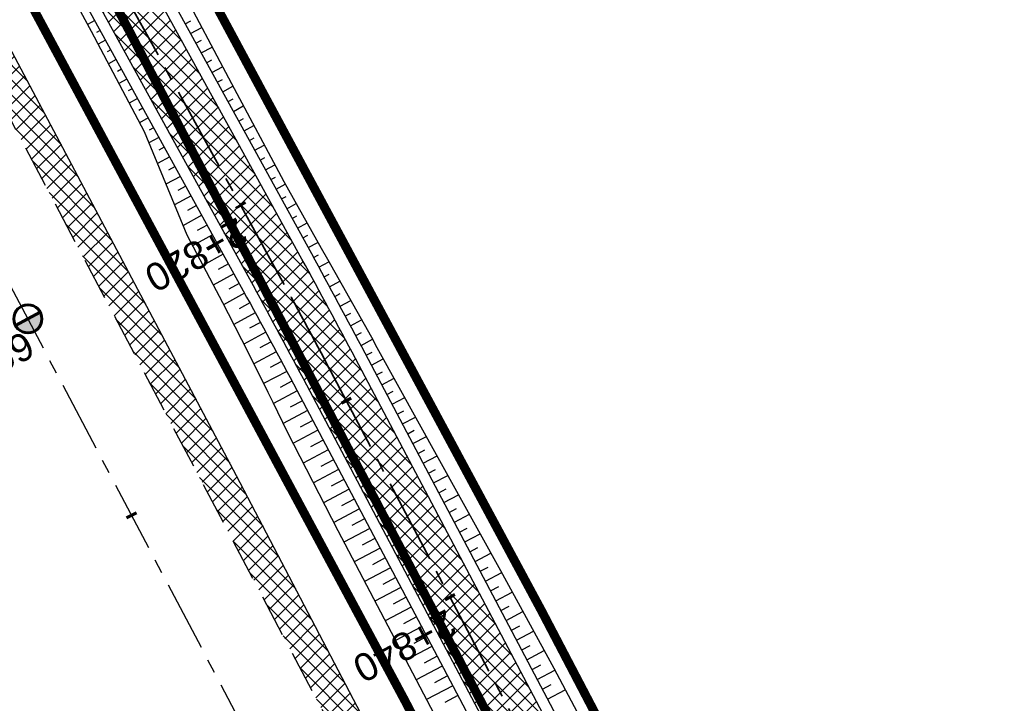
# Model space of a CAD drawing. Header units: metres. Extents: x 7529682 to 7533751, y 5721195 to 5727842.
# Tile 79 of 210: x 7531021 to 7531066, y 5725286 to 5725317. Entities that reach past the tile are written whole.
import ezdxf

# ---------------------------------------------------------------- set-up
doc = ezdxf.new("R2010")
doc.units = ezdxf.units.M
for name, pattern in [('817-dzialki-09-05-04$0$HIDDEN', [0.375, 0.25, -0.125]), ('ACAD_ISO05W100', [33, 24, -3, 0, -3, 0, -3]), ('CENTER', [50.8, 31.75, -6.35, 6.35, -6.35]), ('CENTER2', [28.575, 19.05, -3.175, 3.175, -3.175]), ('HIDDEN', [9.525, 6.35, -3.175])]:
    doc.linetypes.add(name, pattern=pattern)
for name, color, linetype in [('C-DROGI-SYTUACJA', 7, 'Continuous'), ('C-DROGI-SYTUACJA-ETYKIETY', 7, 'Continuous'), ('D-hatch-pobocza', 131, 'Continuous'), ('D-pobocza', 60, 'Continuous'), ('D-rowy', 160, 'Continuous'), ('D-skarpa', 2, 'Continuous'), ('D-skarpa-kreskowanie', 2, 'Continuous')]:
    doc.layers.add(name, color=color, linetype=linetype)
for name, color, linetype, lineweight, true_color in [('D-ewidencja-numery', 7, 'Continuous', 50, 0x40ff00), ('D-hatch-ciag-pieszo-rowerowy', 7, 'Continuous', 13, 0xff9f80), ('D-LR-etap-III', 7, '817-dzialki-09-05-04$0$HIDDEN', 50, 0x00008f)]:
    doc.layers.add(name, color=color, linetype=linetype, lineweight=lineweight, true_color=true_color)
for name, color, linetype, lineweight in [('D-krawędzie', 3, 'Continuous', 30), ('D-obrzeża', 2, 'Continuous', 30), ('D-oś', 10, 'CENTER', 30), ('D-pas-drogowy', 7, 'ACAD_ISO05W100', 50)]:
    doc.layers.add(name, color=color, linetype=linetype, lineweight=lineweight)
doc.layers.add('poprzeczki', color=7, linetype='Continuous', true_color=0x0000c7)
doc.styles.get("Standard").update_dxf_attribs({"font": 'arial.ttf'})
pattern_1 = [(45, (0, 0), (-0.33675960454, 0.33675960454), []), (135, (0, 0), (-0.33675960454, -0.33675960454), [])]

# ---------------------------------------------------------------- blocks, each defined once
blk = doc.blocks.new('kilometraz')
at = {"linetype": 'ByBlock', "lineweight": -2}
blk.add_hatch(color=0, dxfattribs=at).paths.add_polyline_path([(0, -0.28125, 0.41421356), (0.28125, 0, 0.41421356), (0, 0.28125)])
at = {"color": 0, "linetype": 'ByBlock', "lineweight": -2}
blk.add_line((0, 0.28125), (0, -0.28125), dxfattribs=at)
blk.add_circle((0, 0), 0.28125, dxfattribs=at)
blk = doc.blocks.new('AeccTickLine')
at = {"color": 0, "linetype": 'ByBlock', "lineweight": -2}
blk.add_line((0, 1), (0, -1), dxfattribs=at)

msp = doc.modelspace()

# ---------------------------------------------------------------- hatches: boundary and pattern name
at = {"layer": 'D-hatch-ciag-pieszo-rowerowy'}
h = msp.add_hatch(dxfattribs=at)
h.set_pattern_fill('ANSI37', color=256, scale=0.15, style=0)
h.set_pattern_definition(pattern_1)
h.paths.add_polyline_path([(7531004.677, 5725360.684), (7531003.472, 5725360.289), (7531020.53, 5725328.004, 0.004067), (7531022.845, 5725323.708), (7531032.808, 5725305.571, -0.004228), (7531035.213, 5725301.104), (7531043.691, 5725285.032), (7531044.822, 5725285.569), (7531036.314, 5725301.696, 0.004228), (7531033.909, 5725306.164), (7531023.945, 5725324.301, -0.004067), (7531021.63, 5725328.597)])
h.paths.add_polyline_path([(7531003.472, 5725360.289), (7531002.267, 5725359.893), (7531019.429, 5725327.411, 0.004067), (7531021.744, 5725323.115), (7531031.707, 5725304.978, -0.004228), (7531034.112, 5725300.511), (7531042.561, 5725284.496), (7531043.691, 5725285.032), (7531035.213, 5725301.104, 0.004228), (7531032.808, 5725305.571), (7531022.845, 5725323.708, -0.004067), (7531020.53, 5725328.004)])
at = {"layer": 'D-hatch-pobocza'}
h = msp.add_hatch(dxfattribs=at)
h.set_pattern_fill('ANSI37', color=256, scale=0.15, style=0)
h.set_pattern_definition(pattern_1)
h.paths.add_polyline_path([(7531057.01, 5725246.72), (7531044.19, 5725271.11), (7531030.97, 5725296.42), (7531019.37, 5725318.31), (7531007.54, 5725340.71), (7530994.47, 5725365.47), (7530982.58, 5725387.65), (7530971.81, 5725408.22), (7530959.96, 5725430.76), (7530944.54, 5725460.14), (7530935.92, 5725477.07), (7530923.1, 5725500.31), (7530908, 5725529.49), (7530889.658, 5725563.375), (7530889.586, 5725561.257), (7530918.172, 5725507.178), (7530950.163, 5725446.305), (7530993.419, 5725364.265), (7531022.766, 5725308.719), (7531053.81, 5725249.872), (7531081.166, 5725197.875), (7531103.902, 5725154.541), (7531128.123, 5725108.448), (7531149.321, 5725068.209), (7531151.44, 5725067.36), (7531152.004, 5725067.286), (7531141.2, 5725086.69), (7531129.87, 5725108.78), (7531118.46, 5725130.11), (7531107.39, 5725151.39), (7531095.36, 5725174.01), (7531083.61, 5725196.49), (7531071.56, 5725218.8)])

# ---------------------------------------------------------------- linework, layer by layer
at = {"layer": 'C-DROGI-SYTUACJA', "color": 10, "linetype": 'CENTER2', "lineweight": 35, "ltscale": 0.2}
msp.add_lwpolyline([(7531022.845, 5725323.708), (7531032.808, 5725305.571, -0.004228), (7531035.213, 5725301.104), (7531059.944, 5725254.223, -0.004401), (7531062.366, 5725249.531), (7531071.709, 5725231.04, 0.004122), (7531073.975, 5725226.644), (7531073.975, 5725226.644), (7531087.383, 5725201.158), (7531110.122, 5725157.821), (7531131.457, 5725118.234, -0.008978), (7531136.397, 5725108.66), (7531146.083, 5725089.033, 0.075252), (7531151.217, 5725081.666), (7531154.313, 5725078.4, -0.068936), (7531156.869, 5725074.83), (7531166.993, 5725055.55, -0.068732)], format="xyb", dxfattribs=at)
at = {"layer": 'D-ewidencja-numery', "color": 12, "ltscale": 15, "true_color": 0xc70000}
msp.add_lwpolyline([(7530900.952, 5725579.946), (7530904.81, 5725571.977), (7530903.682, 5725568.566), (7530908.901, 5725558.845), (7530910.252, 5725545.672), (7530912.873, 5725538.646), (7530945.278, 5725478.464), (7530959.692, 5725450.246), (7531002.827, 5725368.192), (7531044.704, 5725290.314), (7531064.099, 5725253.213), (7531083.01, 5725216.678), (7531113.013, 5725158.466), (7531137.364, 5725113.071), (7531150.831, 5725086.712), (7531159.746, 5725076.641), (7531166.31, 5725074.58), (7531172.29, 5725062.58)], dxfattribs=at)
at = {"layer": 'D-krawędzie', "linetype": 'HIDDEN', "ltscale": 0.3, "flags": 128}
msp.add_lwpolyline([(7530572.01, 5726166.06), (7530620.381, 5726072.761), (7530641.555, 5726032.008), (7530660.961, 5725995.07), (7530689.128, 5725941.54), (7530707.336, 5725907.032), (7530725.256, 5725873.093), (7530743.97, 5725837.654), (7530770.527, 5725787.119), (7530787.864, 5725754.267), (7530809.898, 5725712.542), (7530824.739, 5725684.389), (7530840.856, 5725653.693), (7530860.675, 5725616.154), (7530865.283, 5725607.394), (7530878.05, 5725583.08), (7530918.172, 5725507.178), (7530950.163, 5725446.305), (7530993.419, 5725364.265), (7531022.766, 5725308.719), (7531053.81, 5725249.872), (7531081.166, 5725197.875), (7531103.902, 5725154.541), (7531128.123, 5725108.448), (7531149.3, 5725068.25), (7531167.38, 5725033.767), (7531197.165, 5724976.988), (7531228.151, 5724918.034), (7531253.153, 5724870.491), (7531286.796, 5724806.654), (7531306.74, 5724768.665), (7531335.094, 5724714.652), (7531357.319, 5724672.439), (7531373.645, 5724641.454), (7531392.162, 5724605.999), (7531418.48, 5724555.853), (7531439.727, 5724515.582), (7531468.399, 5724461.077), (7531491.782, 5724416.528), (7531531.99, 5724339.833), (7531557.227, 5724291.659), (7531569.852, 5724267.577), (7531591.376, 5724226.548), (7531610.004, 5724191.103), (7531616.883, 5724177.999), (7531629.985, 5724153.025), (7531641.007, 5724132.022), (7531664.906, 5724087.617), (7531677.644, 5724064.786), (7531683.112, 5724054.988), (7531686.753, 5724048.18), (7531695.448, 5724031.697), (7531703.749, 5724015.917), (7531709.214, 5724005.514), (7531719.389, 5723986.147), (7531726.295, 5723973), (7531732.741, 5723960.736), (7531735.13, 5723956.19)], dxfattribs=at)
at = {"layer": 'D-LR-etap-III', "ltscale": 10, "flags": 128}
msp.add_lwpolyline([(7531750.474, 5723895.103, 0.4, 0.4, 0), (7531750.505, 5723895.13, 0.4, 0.4, 0), (7531682.71, 5724022.92, 0.4, 0.4, 0), (7531619.177, 5724147.204, 0.4, 0.4, 0), (7531592.309, 5724198.489, 0.4, 0.4, 0), (7531553.264, 5724272.919, 0.4, 0.4, 0), (7531504.02, 5724366.79, 0.4, 0.4, 0), (7531482.09, 5724407.62, 0.4, 0.4, 0), (7531412.35, 5724541.183, 0.4, 0.4, 0), (7531388.464, 5724586.93, 0.4, 0.4, 0), (7531345.12, 5724669.94, 0.4, 0.4, 0), (7531127.66, 5725081.67, 0.4, 0.4, 0), (7531059.253, 5725211.041, 0.4, 0.4, 0), (7531008.007, 5725307.954, 0.4, 0.4, 0), (7530964.182, 5725390.836, 0.4, 0.4, 0), (7530914.557, 5725484.684, 0.4, 0.4, 0), (7530865.243, 5725577.494, 0.4, 0.4, 0), (7530840.085, 5725624.059, 0.4, 0.4, 0), (7530802.56, 5725694.925, 0.4, 0.4, 0), (7530755.54, 5725787.51, 0.4, 0.4, 0), (7530708.718, 5725876.303, 0.4, 0.4, 0), (7530695.12, 5725902.09, 0.4, 0.4, 0), (7530642.914, 5726001.078, 0.4, 0.4, 0), (7530634.935, 5726016.147, 0.4, 0.4, 0), (7530610.82, 5726061.93, 0.4, 0.4, 0), (7530610.82, 5726061.93, 0.4, 0.4, 0), (7530607.21, 5726063.51, 0.4, 0.4, 0), (7530597.42, 5726080.68, 0.4, 0.4, 0), (7530591.16, 5726088.44, 0.4, 0.4, 0), (7530581.28, 5726107.21, 0.4, 0.4, 0), (7530571.29, 5726130.56, 0.4, 0.4, 0), (7530549.555, 5726171.527, 0.4, 0.4, 0), (7530531.014, 5726206.474, 0.4, 0.4, 0), (7530516.461, 5726236.017, 0.4, 0.4, 0), (7530500.799, 5726266.141, 0.4, 0.4, 0), (7530491.35, 5726283.94, 0.4, 0.4, 0), (7530482.4, 5726303.41, 0.4, 0.4, 0), (7530482.4, 5726303.41, 0.4, 0.4, 0), (7530450.41, 5726357.28, 0.4, 0.4, 0), (7530397.759, 5726458.5, 0.4, 0.4, 0), (7530334.708, 5726583.665, 0.4, 0.4, 0), (7530303.939, 5726645.168, 0.4, 0.4, 0), (7530300.51, 5726651.778, 0.4, 0.4, 0), (7530289.214, 5726671.967, 0.4, 0.4, 0), (7530281.54, 5726685.57, 0.4, 0.4, 0), (7530261.371, 5726724.163, 0.4, 0.4, 0), (7530254.03, 5726738.21, 0.4, 0.4, 0), (7530197.22, 5726845.06, 0.4, 0.4, 0), (7530194.71, 5726849.15, 0.4, 0.4, 0), (7530195.92, 5726850.75, 0.4, 0.4, 0), (7530170.547, 5726892.961, 0.4, 0.4, 0), (7530143.175, 5726945.066, 0.4, 0.4, 0), (7530105.06, 5727018.32, 0.4, 0.4, 0), (7530100.06, 5727027.16, 0.4, 0.4, 0), (7530062.319, 5727099.625, 0.4, 0.4, 0), (7530015.379, 5727189.42, 0.4, 0.4, 0), (7529983.208, 5727250.207, 0.4, 0.4, 0), (7529953.284, 5727306.747, 0.4, 0.4, 0), (7529900.671, 5727406.159, 0.4, 0.4, 0), (7529890.63, 5727425.131, 0.4, 0.4, 0), (7529875.155, 5727454.426, 0.4, 0.4, 0), (7529857.56, 5727487.787, 0.4, 0.4, 0), (7529835.194, 5727530.193, 0.4, 0.4, 0), (7529811.741, 5727574.662, 0.4, 0.4, 0), (7529792.102, 5727611.923, 0.4, 0.4, 0), (7529768.066, 5727657.47, 0.4, 0.4, 0), (7529755.211, 5727682.131, 0.4, 0.4, 0), (7529753.31, 5727681.13, 0.4, 0.4, 0), (7529739.21, 5727707.77, 0.4, 0.4, 0), (7529735.395, 5727711.252, 0.4, 0.4, 0), (7529725.42, 5727730.2, 0.4, 0.4, 0), (7529723.55, 5727729.88, 0.4, 0.4, 0), (7529695.567, 5727782.932, 0.4, 0.4, 0), (7529717.68, 5727794.024, 0.4, 0.4, 0), (7529736.275, 5727758.647, 0.4, 0.4, 0), (7529736.275, 5727758.647, 0.4, 0.4, 0), (7529744.511, 5727750.406, 0.4, 0.4, 0), (7529744.511, 5727750.406, 0.4, 0.4, 0), (7529750.283, 5727738.55, 0.4, 0.4, 0), (7529777.109, 5727687.569, 0.4, 0.4, 0), (7529796.515, 5727651.33, 0.4, 0.4, 0), (7529814.938, 5727616.793, 0.4, 0.4, 0), (7529839.007, 5727572.304, 0.4, 0.4, 0), (7529860.618, 5727532.509, 0.4, 0.4, 0), (7529882.349, 5727491.504, 0.4, 0.4, 0), (7529904.865, 5727449.096, 0.4, 0.4, 0), (7529920.747, 5727418.885, 0.4, 0.4, 0), (7529946.677, 5727368.547, 0.4, 0.4, 0), (7529972.025, 5727320.573, 0.4, 0.4, 0), (7529987.74, 5727290.153, 0.4, 0.4, 0), (7529996.497, 5727273.662, 0.4, 0.4, 0), (7530017.541, 5727234.203, 0.4, 0.4, 0), (7530033.054, 5727204.864, 0.4, 0.4, 0), (7530051.623, 5727170.223, 0.4, 0.4, 0), (7530069.277, 5727137.016, 0.4, 0.4, 0), (7530089.385, 5727097.534, 0.4, 0.4, 0), (7530109.713, 5727060.747, 0.4, 0.4, 0), (7530136.77, 5727011.64, 0.4, 0.4, 0), (7530162.447, 5726962.744, 0.4, 0.4, 0), (7530187.674, 5726916.992, 0.4, 0.4, 0), (7530207.821, 5726879.335, 0.4, 0.4, 0), (7530230.626, 5726834.519, 0.4, 0.4, 0), (7530262.288, 5726776.618, 0.4, 0.4, 0), (7530277.51, 5726760.213, 0.4, 0.4, 0), (7530286.037, 5726744.107, 0.4, 0.4, 0), (7530288.097, 5726735.884, 0.4, 0.4, 0), (7530290.394, 5726725.047, 0.4, 0.4, 0), (7530296.177, 5726713.583, 0.4, 0.4, 0), (7530302.726, 5726701.182, 0.4, 0.4, 0), (7530325.685, 5726657.466, 0.4, 0.4, 0), (7530343.244, 5726623.649, 0.4, 0.4, 0), (7530360.23, 5726591.747, 0.4, 0.4, 0), (7530383.209, 5726548.059, 0.4, 0.4, 0), (7530406.018, 5726503.606, 0.4, 0.4, 0), (7530427.465, 5726462.62, 0.4, 0.4, 0), (7530447.928, 5726424.388, 0.4, 0.4, 0), (7530471.127, 5726379.921, 0.4, 0.4, 0), (7530490.501, 5726343.033, 0.4, 0.4, 0), (7530509.499, 5726306.733, 0.4, 0.4, 0), (7530529.89, 5726267.244, 0.4, 0.4, 0), (7530543.852, 5726238.99, 0.4, 0.4, 0), (7530554.809, 5726218.944, 0.4, 0.4, 0), (7530559.027, 5726212.223, 0.4, 0.4, 0), (7530563.061, 5726206.41, 0.4, 0.4, 0), (7530566.934, 5726200.464, 0.4, 0.4, 0), (7530569.771, 5726194.902, 0.4, 0.4, 0), (7530571.473, 5726191.282, 0.4, 0.4, 0), (7530572.839, 5726188.025, 0.4, 0.4, 0), (7530575.295, 5726182.035, 0.4, 0.4, 0), (7530579.737, 5726173.306, 0.4, 0.4, 0), (7530583.3, 5726167.41, 0.4, 0.4, 0), (7530593.4, 5726163.33, 0.4, 0.4, 0), (7530598.618, 5726155.264, 0.4, 0.4, 0), (7530608.258, 5726140.497, 0.4, 0.4, 0), (7530603.27, 5726136.83, 0.4, 0.4, 0), (7530606.53, 5726131.84, 0.4, 0.4, 0), (7530604.239, 5726124.217, 0.4, 0.4, 0), (7530605.847, 5726121.63, 0.4, 0.4, 0), (7530608.972, 5726116.164, 0.4, 0.4, 0), (7530618.114, 5726097.791, 0.4, 0.4, 0), (7530651.213, 5726034.96, 0.4, 0.4, 0), (7530670.244, 5725998.611, 0.4, 0.4, 0), (7530698.075, 5725945.953, 0.4, 0.4, 0), (7530716.506, 5725911.305, 0.4, 0.4, 0), (7530735.223, 5725875.667, 0.4, 0.4, 0), (7530752.504, 5725842.155, 0.4, 0.4, 0), (7530778.311, 5725793.501, 0.4, 0.4, 0), (7530797.5, 5725756.382, 0.4, 0.4, 0), (7530812.519, 5725728.289, 0.4, 0.4, 0), (7530820.039, 5725713.16, 0.4, 0.4, 0), (7530822.422, 5725710.194, 0.4, 0.4, 0), (7530833.155, 5725688.801, 0.4, 0.4, 0), (7530849.629, 5725656.159, 0.4, 0.4, 0), (7530867.983, 5725621.964, 0.4, 0.4, 0), (7530872.63, 5725612.888, 0.4, 0.4, 0), (7530880.354, 5725597.595, 0.4, 0.4, 0), (7530883.839, 5725593.389, 0.4, 0.4, 0), (7530891.782, 5725587.763, 0.4, 0.4, 0), (7530895.039, 5725584.281, 0.4, 0.4, 0), (7530897.034, 5725580.941, 0.4, 0.4, 0), (7530900.952, 5725579.946, 0.4, 0.4, 0), (7530904.81, 5725571.977, 0.4, 0.4, 0), (7530903.682, 5725568.566, 0.4, 0.4, 0), (7530908.901, 5725558.845, 0.4, 0.4, 0), (7530910.252, 5725545.672, 0.4, 0.4, 0), (7530912.873, 5725538.646, 0.4, 0.4, 0), (7530945.278, 5725478.464, 0.4, 0.4, 0), (7530959.692, 5725450.246, 0.4, 0.4, 0), (7531002.827, 5725368.192, 0.4, 0.4, 0), (7531044.704, 5725290.314, 0.4, 0.4, 0), (7531064.099, 5725253.213, 0.4, 0.4, 0), (7531083.01, 5725216.678, 0.4, 0.4, 0), (7531113.013, 5725158.466, 0.4, 0.4, 0), (7531137.364, 5725113.071, 0.4, 0.4, 0), (7531150.831, 5725086.712, 0.4, 0.4, 0), (7531159.746, 5725076.641, 0.4, 0.4, 0), (7531166.31, 5725074.58, 0.4, 0.4, 0), (7531172.29, 5725062.58, 0.4, 0.4, 0), (7531170.59, 5725055.606, 0.4, 0.4, 0), (7531173.733, 5725044.081, 0.4, 0.4, 0), (7531215.342, 5724964.86, 0.4, 0.4, 0), (7531238.054, 5724921.685, 0.4, 0.4, 0), (7531262.39, 5724875.283, 0.4, 0.4, 0), (7531295.587, 5724811.266, 0.4, 0.4, 0), (7531348.488, 5724712.363, 0.4, 0.4, 0), (7531363.741, 5724682.684, 0.4, 0.4, 0), (7531366.987, 5724675.865, 0.4, 0.4, 0), (7531382.541, 5724646.111, 0.4, 0.4, 0), (7531401.299, 5724610.875, 0.4, 0.4, 0), (7531428.965, 5724558.862, 0.4, 0.4, 0), (7531449.111, 5724520.398, 0.4, 0.4, 0), (7531477.293, 5724465.831, 0.4, 0.4, 0), (7531500.996, 5724421.113, 0.4, 0.4, 0), (7531512.122, 5724400.549, 0.4, 0.4, 0), (7531513.782, 5724396.757, 0.4, 0.4, 0), (7531526.32, 5724379.39, 0.4, 0.4, 0), (7531566.784, 5724302.736, 0.4, 0.4, 0), (7531612.277, 5724225.61, 0.4, 0.4, 0), (7531620.493, 5724210.548, 0.4, 0.4, 0), (7531631.578, 5724196.258, 0.4, 0.4, 0), (7531653.484, 5724152.434, 0.4, 0.4, 0), (7531661.151, 5724128.494, 0.4, 0.4, 0), (7531673.881, 5724101.186, 0.4, 0.4, 0), (7531684.691, 5724081.184, 0.4, 0.4, 0), (7531699.212, 5724051.17, 0.4, 0.4, 0), (7531704.034, 5724040.584, 0.4, 0.4, 0), (7531704.034, 5724040.584, 0.4, 0.4, 0), (7531703.913, 5724037.17, 0.4, 0.4, 0), (7531736.42, 5723969.232, 0.4, 0.4, 0), (7531738.285, 5723967.699, 0.4, 0.4, 0), (7531742.181, 5723962.346, 0.4, 0.4, 0), (7531744.286, 5723958.616, 0.4, 0.4, 0), (7531755.393, 5723944.193, 0.4, 0.4, 0), (7531758.69, 5723936.76, 0.4, 0.4, 0), (7531780.08, 5723929.25, 0.4, 0.4, 0), (7531792.612, 5723906.338, 0.4, 0.4, 0), (7531792.612, 5723906.338, 0.4, 0.4, 0), (7531756.962, 5723883.055, 0.4, 0.4, 0), (7531750.46, 5723895.13, 0.4, 0.4, 0), (7531750.46, 5723895.13, 0, 0, 0)], format="xyseb", dxfattribs=at)
at = {"layer": 'D-obrzeża'}
for points in [[(7531164.322, 5725069.743), (7531163.358, 5725071.533), (7531162.183, 5725071.113, -0.373479), (7531159.739, 5725072.063), (7531157.82, 5725075.705, 0.068604), (7531155.434, 5725079.035), (7531152.262, 5725082.381, -0.075217), (7531147.129, 5725089.744), (7531137.495, 5725109.262, 0.008945), (7531132.573, 5725118.799), (7531111.229, 5725158.402), (7531088.49, 5725201.74), (7531075.086, 5725227.216, -0.004122), (7531072.82, 5725231.613), (7531063.477, 5725250.104, 0.004401), (7531061.055, 5725254.796), (7531036.314, 5725301.696, 0.004228), (7531033.909, 5725306.164), (7531023.945, 5725324.301, -0.004067)], [(7531021.744, 5725323.115), (7531031.707, 5725304.978, -0.004228), (7531034.112, 5725300.511), (7531058.833, 5725253.649, -0.004401), (7531061.256, 5725248.957), (7531070.597, 5725230.467, 0.004122), (7531072.864, 5725226.071), (7531086.277, 5725200.577), (7531109.015, 5725157.24), (7531130.341, 5725117.67, -0.009012), (7531135.299, 5725108.06), (7531145.036, 5725088.322, 0.075286), (7531150.171, 5725080.951), (7531153.382, 5725077.565, -0.068604), (7531155.769, 5725074.235), (7531156.913, 5725072.064), (7531159.315, 5725067.483)]]:
    msp.add_lwpolyline(points, format="xyb", dxfattribs=at)
at = {"layer": 'D-oś', "ltscale": 0.1}
msp.add_lwpolyline([(7531164.28, 5725032.142), (7531146.202, 5725066.622), (7531125.026, 5725106.818), (7531100.803, 5725152.914), (7531078.067, 5725196.247), (7531050.713, 5725248.241), (7531019.672, 5725307.084), (7530990.323, 5725362.632), (7530947.066, 5725444.675), (7530915.075, 5725505.546), (7530874.954, 5725581.449)], dxfattribs=at)
at = {"layer": 'D-pas-drogowy', "ltscale": 0.2, "flags": 128}
msp.add_lwpolyline([(7531633.019, 5724182.834, 0.4, 0.4, 0), (7531617.559, 5724211.608, 0.4, 0.4, 0), (7531566.784, 5724302.736, 0.4, 0.4, 0), (7531538.419, 5724356.47, 0.4, 0.4, 0), (7531526.32, 5724379.39, 0.4, 0.4, 0), (7531516.102, 5724393.607, 0.4, 0.4, 0.001485), (7531513.78, 5724396.838, 0.4, 0.4, 0), (7531501.87, 5724413.41, 0.4, 0.4, 0), (7531474.926, 5724464.508, 0.4, 0.4, 0), (7531446.2, 5724518.992, 0.4, 0.4, 0), (7531424.962, 5724559.262, 0.4, 0.4, 0), (7531398.444, 5724609.566, 0.4, 0.4, 0), (7531379.647, 5724645.216, 0.4, 0.4, 0), (7531365.23, 5724672.56, 0.4, 0.4, 0), (7531341.306, 5724717.915, 0.4, 0.4, 0), (7531312.9, 5724771.789, 0.4, 0.4, 0), (7531292.591, 5724810.307, 0.4, 0.4, 0), (7531259.392, 5724873.271, 0.4, 0.4, 0), (7531233.74, 5724921.923, 0.4, 0.4, 0), (7531203.073, 5724980.092, 0.4, 0.4, 0), (7531173.471, 5725036.225, 0.4, 0.4, 0), (7531168.27, 5725046.09, 0.4, 0.4, 0), (7531172.29, 5725062.58, 0.4, 0.4, 0), (7531166.31, 5725074.58, 0.4, 0.4, 0), (7531150.32, 5725079.6, 0.4, 0.4, 0), (7531141.5, 5725096.43, 0.4, 0.4, 0), (7531109.312, 5725157.814, 0.4, 0.4, 0), (7531086.641, 5725201.048, 0.4, 0.4, 0), (7531059.198, 5725253.384, 0.4, 0.4, 0), (7531028.207, 5725312.489, 0.4, 0.4, 0), (7530999.105, 5725367.99, 0.4, 0.4, 0), (7530956.248, 5725449.725, 0.4, 0.4, 0), (7530924.398, 5725510.464, 0.4, 0.4, 0), (7530897.51, 5725561.74, 0.4, 0.4, 0), (7530894.46, 5725566.14, 0.4, 0.4, 0), (7530892.16, 5725570.49, 0.4, 0.4, 0), (7530869.363, 5725613.307, 0.4, 0.4, 0), (7530861.694, 5725627.705, 0.4, 0.4, 0), (7530852.74, 5725644.52, 0.4, 0.4, 0), (7530831.51, 5725684.2, 0.4, 0.4, 0), (7530811.13, 5725722.52, 0.4, 0.4, 0), (7530792.348, 5725757.941, 0.4, 0.4, 0), (7530768.03, 5725803.8, 0.4, 0.4, 0), (7530748.769, 5725840.179, 0.4, 0.4, 0), (7530727.7, 5725879.97, 0.4, 0.4, 0), (7530712.098, 5725909.545, 0.4, 0.4, 0), (7530693.644, 5725944.645, 0.4, 0.4, 0), (7530665.702, 5725997.539, 0.4, 0.4, 0), (7530641.76, 5726042.88, 0.4, 0.4, 0), (7530616.5, 5726091.48, 0.4, 0.4, 0), (7530604.628, 5726114.32, 0.4, 0.4, -0.007763), (7530602.5, 5726118.43, 0.4, 0.4, 0), (7530603.992, 5726123.395, 0.4, 0.4, 0), (7530606.53, 5726131.84, 0.4, 0.4, 0), (7530603.27, 5726136.83, 0.4, 0.4, 0), (7530593.776, 5726151.369, 0.4, 0.4, 0), (7530590.203, 5726156.84, 0.4, 0.4, 0), (7530583.3, 5726167.41, 0.4, 0.4, 0), (7530580.578, 5726170.428, 0.4, 0.4, 0), (7530575.85, 5726175.67, 0.4, 0.4, 0), (7530569.01, 5726186.66, 0.4, 0.4, 0), (7530562.555, 5726199.189, 0.4, 0.4, 0), (7530555.67, 5726211.39, 0.4, 0.4, 0), (7530548.29, 5726224.23, 0.4, 0.4, 0), (7530540.58, 5726237.71, 0.4, 0.4, 0), (7530532.68, 5726252.65, 0.4, 0.4, 0), (7530524.06, 5726269.35, 0.4, 0.4, 0), (7530502.82, 5726309.91, 0.4, 0.4, 0), (7530488.83, 5726336.63, 0.4, 0.4, 0), (7530466.03, 5726380.16, 0.4, 0.4, 0), (7530438.47, 5726432.77, 0.4, 0.4, 0), (7530424.53, 5726459.09, 0.4, 0.4, 0), (7530401.63, 5726502.97, 0.4, 0.4, 0), (7530383.38, 5726538.06, 0.4, 0.4, 0), (7530353.97, 5726593.52, 0.4, 0.4, 0), (7530338.47, 5726622.74, 0.4, 0.4, 0), (7530322.01, 5726653.88, 0.4, 0.4, 0), (7530297.54, 5726700.33, 0.4, 0.4, 0), (7530287.38, 5726719.6, 0.4, 0.4, 0), (7530285.95, 5726722.316, 0.4, 0.4, 0), (7530280.26, 5726733.12, 0.4, 0.4, 0), (7530266.73, 5726758.74, 0.4, 0.4, 0), (7530260.42, 5726770.47, 0.4, 0.4, 0), (7530253.25, 5726783.82, 0.4, 0.4, 0), (7530244.95, 5726799.33, 0.4, 0.4, 0), (7530239.39, 5726808.49, 0.4, 0.4, 0), (7530238.29, 5726807.9, 0.4, 0.4, 0), (7530218.11, 5726850.67, 0.4, 0.4, 0), (7530175.907, 5726928.168, 0.4, 0.4, 0), (7530096.68, 5727076.15, 0.4, 0.4, 0), (7530094.68, 5727079.89, 0.4, 0.4, 0), (7530064.597, 5727135.523, 0.4, 0.4, 0), (7530046.731, 5727168.892, 0.4, 0.4, 0), (7530025.803, 5727208.461, 0.4, 0.4, 0), (7530012.847, 5727232.979, 0.4, 0.4, 0), (7529994.15, 5727268.45, 0.4, 0.4, 0), (7529981.671, 5727291.93, 0.4, 0.4, 0), (7529949.89, 5727351.73, 0.4, 0.4, 0), (7529924.75, 5727399.03, 0.4, 0.4, 0), (7529915.516, 5727417.1, 0.4, 0.4, 0), (7529885.83, 5727475.19, 0.4, 0.4, 0), (7529862.56, 5727519.97, 0.4, 0.4, 0), (7529852.985, 5727538.191, 0.4, 0.4, 0), (7529836.513, 5727569.511, 0.4, 0.4, 0), (7529815.369, 5727609.141, 0.4, 0.4, 0), (7529792.795, 5727651.247, 0.4, 0.4, 0), (7529774.199, 5727685.858, 0.4, 0.4, 0), (7529746.966, 5727736.059, 0.4, 0.4, 0), (7529733.92, 5727757.62, 0.4, 0.4, 0), (7529708.607, 5727806.389, 0.4, 0.4, 0), (7529688.492, 5727796.345, 0.4, 0.4, 0), (7529723.55, 5727729.88, 0.4, 0.4, 0), (7529725.42, 5727730.2, 0.4, 0.4, 0), (7529735.38, 5727711.28, 0.4, 0.4, 0), (7529739.21, 5727707.77, 0.4, 0.4, 0), (7529753.31, 5727681.13, 0.4, 0.4, 0), (7529755.178, 5727682.114, 0.4, 0.4, 0), (7529792.102, 5727611.923, 0.4, 0.4, 0), (7529811.741, 5727574.662, 0.4, 0.4, 0), (7529835.194, 5727530.193, 0.4, 0.4, 0), (7529857.56, 5727487.787, 0.4, 0.4, 0), (7529875.155, 5727454.426, 0.4, 0.4, 0), (7529890.63, 5727425.131, 0.4, 0.4, 0), (7529900.671, 5727406.159, 0.4, 0.4, 0), (7529953.284, 5727306.747, 0.4, 0.4, 0), (7529983.208, 5727250.207, 0.4, 0.4, 0), (7530015.379, 5727189.42, 0.4, 0.4, 0), (7530062.319, 5727099.625, 0.4, 0.4, 0), (7530100.06, 5727027.16, 0.4, 0.4, 0), (7530105.06, 5727018.32, 0.4, 0.4, 0), (7530143.175, 5726945.066, 0.4, 0.4, 0), (7530170.547, 5726892.961, 0.4, 0.4, 0), (7530195.92, 5726850.75, 0.4, 0.4, 0), (7530194.71, 5726849.15, 0.4, 0.4, 0), (7530197.22, 5726845.06, 0.4, 0.4, 0), (7530254.03, 5726738.21, 0.4, 0.4, 0), (7530261.371, 5726724.163, 0.4, 0.4, 0), (7530281.54, 5726685.57, 0.4, 0.4, 0), (7530289.214, 5726671.967, 0.4, 0.4, 0), (7530300.51, 5726651.778, 0.4, 0.4, 0), (7530303.939, 5726645.168, 0.4, 0.4, 0), (7530334.708, 5726583.665, 0.4, 0.4, 0), (7530397.759, 5726458.5, 0.4, 0.4, 0), (7530450.41, 5726357.28, 0.4, 0.4, 0), (7530482.4, 5726303.41, 0.4, 0.4, 0), (7530483.688, 5726301.003, 0.4, 0.4, 0), (7530491.35, 5726283.94, 0.4, 0.4, 0), (7530512.67, 5726243.78, 0.4, 0.4, 0), (7530529.43, 5726209.46, 0.4, 0.4, 0), (7530571.29, 5726130.56, 0.4, 0.4, 0), (7530581.28, 5726107.21, 0.4, 0.4, 0), (7530591.16, 5726088.44, 0.4, 0.4, 0), (7530597.42, 5726080.68, 0.4, 0.4, 0), (7530607.21, 5726063.51, 0.4, 0.4, 0), (7530610.82, 5726061.93, 0.4, 0.4, 0), (7530634.935, 5726016.147, 0.4, 0.4, 0), (7530642.914, 5726001.078, 0.4, 0.4, 0), (7530695.12, 5725902.09, 0.4, 0.4, 0), (7530708.718, 5725876.303, 0.4, 0.4, 0), (7530755.54, 5725787.51, 0.4, 0.4, 0), (7530802.56, 5725694.925, 0.4, 0.4, 0), (7530840.085, 5725624.059, 0.4, 0.4, 0), (7530865.243, 5725577.494, 0.4, 0.4, 0), (7530914.557, 5725484.684, 0.4, 0.4, 0), (7530964.182, 5725390.836, 0.4, 0.4, 0), (7531008.007, 5725307.954, 0.4, 0.4, 0), (7531059.253, 5725211.041, 0.4, 0.4, 0), (7531127.66, 5725081.67, 0.4, 0.4, 0), (7531345.12, 5724669.94, 0.4, 0.4, 0), (7531388.464, 5724586.93, 0.4, 0.4, 0), (7531412.35, 5724541.183, 0.4, 0.4, 0), (7531482.09, 5724407.62, 0.4, 0.4, 0), (7531504.02, 5724366.79, 0.4, 0.4, 0), (7531519.374, 5724337.52, 0.4, 0.4, 0), (7531563.749, 5724252.932, 0.4, 0.4, 0), (7531602.175, 5724179.681, 0.4, 0.4, 0), (7531619.177, 5724147.204, 0.4, 0.4, 0), (7531625.038, 5724135.635, 0.4, 0.4, 0), (7531656.796, 5724073.316, 0.4, 0.4, 0), (7531675.12, 5724037.36, 0.4, 0.4, 0), (7531682.71, 5724022.92, 0.4, 0.4, 0), (7531705.565, 5723979.811, 0.4, 0.4, 0), (7531736.606, 5723921.262, 0.4, 0.4, 0), (7531750.46, 5723895.13, 0.4, 0.4, 0), (7531740.77, 5723886.56, 0.4, 0.4, 0), (7531732.86, 5723885, 0.4, 0.4, 0), (7531722.18, 5723887.77, 0.4, 0.4, 0), (7531729.87, 5723862.17, 0.4, 0.4, 0), (7531742.92, 5723861.93, 0.4, 0.4, 0), (7531763.71, 5723859.52, 0.4, 0.4, 0), (7531768.42, 5723854.12, 0.4, 0.4, 0), (7531787.42, 5723817.97, 0.4, 0.4, 0), (7531795.57, 5723809.82, 0.4, 0.4, 0), (7531816.347, 5723819.85, 0.4, 0.4, 0), (7531816.347, 5723819.85, 0.4, 0.4, 0), (7531805.06, 5723843.23, 0.4, 0.4, 0), (7531803.61, 5723886.23, 0.4, 0.4, 0), (7531803.61, 5723886.23, 0.4, 0.4, 0), (7531780.08, 5723929.25, 0.4, 0.4, 0), (7531758.69, 5723936.76, 0.4, 0.4, 0), (7531749.359, 5723946.412, 0.4, 0.4, 0), (7531742.71, 5723953.29, 0.4, 0.4, 0), (7531735.177, 5723967.878, 0.4, 0.4, 0), (7531722.37, 5723992.68, 0.4, 0.4, 0), (7531705.042, 5724030.886, 0.4, 0.4, 0), (7531699.47, 5724043.17, 0.4, 0.4, 0), (7531692.69, 5724058.11, 0.4, 0.4, 0), (7531679.672, 5724084.017, 0.4, 0.4, 0), (7531674.55, 5724094.21, 0.4, 0.4, 0), (7531666.633, 5724114.003, 0.4, 0.4, 0), (7531649, 5724153.82, 0.4, 0.4, 0), (7531641.49, 5724149.34, 0.4, 0.4, 0), (7531626.04, 5724179.34, 0.4, 0.4, 0), (7531633.03, 5724182.84, 0, 0, 0)], format="xyseb", dxfattribs=at)
at = {"layer": 'D-pobocza'}
msp.add_lwpolyline([(7531149.321, 5725068.209), (7531151.44, 5725067.36), (7531152.004, 5725067.286), (7531141.2, 5725086.69), (7531129.87, 5725108.78), (7531118.46, 5725130.11), (7531107.39, 5725151.39), (7531095.36, 5725174.01), (7531083.61, 5725196.49), (7531071.56, 5725218.8), (7531057.01, 5725246.72), (7531044.19, 5725271.11), (7531030.97, 5725296.42), (7531019.37, 5725318.31), (7531007.54, 5725340.71), (7530994.47, 5725365.47), (7530982.58, 5725387.65), (7530971.81, 5725408.22), (7530959.96, 5725430.76), (7530944.54, 5725460.14), (7530935.92, 5725477.07), (7530923.1, 5725500.31), (7530908, 5725529.49), (7530889.658, 5725563.375)], dxfattribs=at)
for points in [[(7531164.779, 5725069.951), (7531163.594, 5725072.149), (7531162.014, 5725071.583, -0.373479), (7531160.181, 5725072.296), (7531158.231, 5725075.999, 0.068604), (7531155.844, 5725079.329), (7531152.68, 5725082.666, -0.075201), (7531147.548, 5725090.028), (7531137.931, 5725109.508, 0.008929), (7531133.017, 5725119.028), (7531111.671, 5725158.634), (7531088.933, 5725201.972), (7531075.531, 5725227.446, -0.004122), (7531073.264, 5725231.842), (7531063.921, 5725250.334, 0.004401), (7531061.499, 5725255.026), (7531036.754, 5725301.933, 0.004228), (7531034.349, 5725306.401), (7531024.385, 5725324.538, -0.004067)], [(7531021.304, 5725322.878), (7531031.267, 5725304.741, -0.004228), (7531033.672, 5725300.274), (7531058.389, 5725253.42, -0.004401), (7531060.811, 5725248.728), (7531070.153, 5725230.238, 0.004122), (7531072.42, 5725225.841), (7531085.834, 5725200.344), (7531108.572, 5725157.008), (7531129.895, 5725117.444, -0.009025), (7531134.86, 5725107.82), (7531144.617, 5725088.038, 0.075299), (7531149.753, 5725080.666), (7531152.972, 5725077.271, -0.068604), (7531155.359, 5725073.941), (7531156.471, 5725071.831), (7531158.836, 5725067.319)]]:
    msp.add_lwpolyline(points, format="xyb", dxfattribs=at)
at = {"layer": 'D-rowy', "linetype": 'HIDDEN', "ltscale": 0.1, "const_width": 0.4, "flags": 128}
msp.add_lwpolyline([(7531149.9, 5725074.79), (7531149.9, 5725074.79), (7531138.641, 5725096.214), (7531118.877, 5725133.871), (7531109.577, 5725151.722), (7531096.948, 5725175.106), (7531083.449, 5725201.131), (7531075.375, 5725216.126), (7531058.983, 5725247.129), (7531038.532, 5725286.309), (7531017.626, 5725325.254), (7530968.704, 5725418.289), (7530946.218, 5725461.539)], dxfattribs=at)
at = {"layer": 'D-skarpa', "linetype": 'Continuous'}
msp.add_lwpolyline([(7531022.098, 5725320.734), (7531024.422, 5725316.431), (7531026.814, 5725311.915), (7531028.72, 5725307.257), (7531030.331, 5725304.21), (7531030.586, 5725303.724), (7531031.492, 5725301.962), (7531032.372, 5725300.187), (7531032.596, 5725299.723), (7531033.239, 5725298.388), (7531035.531, 5725293.945), (7531040.174, 5725285.088), (7531042.488, 5725280.655), (7531044.782, 5725276.213), (7531047.123, 5725271.794), (7531054.752, 5725258.86), (7531057.159, 5725254.476)], dxfattribs=at)
msp.add_lwpolyline([(7531028.348, 5725318.588), (7531030.735, 5725314.069), (7531033.09, 5725309.658), (7531034.781, 5725306.655), (7531035.054, 5725306.168), (7531036.045, 5725304.413), (7531037.032, 5725302.655), (7531037.286, 5725302.197), (7531042.848, 5725292.151), (7531045.241, 5725287.761), (7531047.582, 5725283.343), (7531049.866, 5725278.894), (7531052.137, 5725274.439), (7531054.429, 5725269.996), (7531056.729, 5725265.556), (7531059.043, 5725261.123), (7531062.114, 5725255.368, -0.003818), (7531064.208, 5725251.37)], format="xyb", dxfattribs=at)
at = {"layer": 'D-skarpa-kreskowanie', "linetype": 'Continuous'}
for p, q in [((7531024.585, 5725316.906, 107.953), (7531024.262, 5725316.729, 107.707)), ((7531028.656, 5725316.764, 108.084), (7531028.91, 5725316.904, 107.891)), ((7531024.825, 5725316.468, 107.954), (7531024.662, 5725316.378, 107.83)), ((7531028.896, 5725316.326, 108.084), (7531029.397, 5725316.601, 107.703)), ((7531025.066, 5725316.03, 107.954), (7531024.732, 5725315.846, 107.7)), ((7531029.137, 5725315.888, 108.084), (7531029.384, 5725316.023, 107.896)), ((7531025.307, 5725315.591, 107.954), (7531025.136, 5725315.498, 107.824)), ((7531029.378, 5725315.45, 108.084), (7531029.865, 5725315.717, 107.714)), ((7531025.547, 5725315.153, 107.954), (7531025.2, 5725314.962, 107.69)), ((7531029.619, 5725315.011, 108.084), (7531029.858, 5725315.143, 107.901)), ((7531025.788, 5725314.715, 107.954), (7531025.611, 5725314.618, 107.819)), ((7531029.859, 5725314.573, 108.084), (7531030.332, 5725314.833, 107.724)), ((7531026.029, 5725314.277, 107.954), (7531025.668, 5725314.079, 107.679)), ((7531030.1, 5725314.135, 108.084), (7531030.333, 5725314.263, 107.907)), ((7531026.27, 5725313.838, 107.954), (7531026.086, 5725313.738, 107.814)), ((7531030.341, 5725313.697, 108.084), (7531030.799, 5725313.949, 107.735)), ((7531026.51, 5725313.4, 107.954), (7531026.136, 5725313.195, 107.669)), ((7531030.582, 5725313.258, 108.084), (7531030.808, 5725313.383, 107.911)), ((7531026.751, 5725312.962, 107.954), (7531026.561, 5725312.857, 107.809)), ((7531030.822, 5725312.82, 108.084), (7531031.27, 5725313.066, 107.743)), ((7531026.992, 5725312.524, 107.954), (7531026.604, 5725312.311, 107.659)), ((7531031.063, 5725312.382, 108.083), (7531031.284, 5725312.504, 107.915)), ((7531027.233, 5725312.086, 107.954), (7531027.033, 5725311.976, 107.802)), ((7531031.304, 5725311.944, 108.083), (7531031.741, 5725312.184, 107.751)), ((7531027.473, 5725311.647, 107.954), (7531027.024, 5725311.401, 107.612)), ((7531031.545, 5725311.506, 108.083), (7531031.761, 5725311.624, 107.919)), ((7531027.714, 5725311.209, 107.954), (7531027.465, 5725311.072, 107.764)), ((7531031.785, 5725311.067, 108.083), (7531032.212, 5725311.302, 107.759)), ((7531027.955, 5725310.771, 107.953), (7531027.406, 5725310.469, 107.536)), ((7531032.026, 5725310.629, 108.083), (7531032.237, 5725310.745, 107.923)), ((7531028.196, 5725310.333, 107.953), (7531027.896, 5725310.168, 107.726)), ((7531032.267, 5725310.191, 108.083), (7531032.683, 5725310.42, 107.767)), ((7531028.436, 5725309.894, 107.953), (7531027.787, 5725309.538, 107.459)), ((7531032.508, 5725309.753, 108.083), (7531032.713, 5725309.866, 107.927)), ((7531028.677, 5725309.456, 107.953), (7531028.327, 5725309.264, 107.687)), ((7531032.748, 5725309.314, 108.083), (7531033.157, 5725309.539, 107.773)), ((7531028.918, 5725309.018, 107.953), (7531028.168, 5725308.606, 107.383)), ((7531032.989, 5725308.876, 108.083), (7531033.195, 5725308.99, 107.926)), ((7531029.159, 5725308.58, 107.953), (7531028.759, 5725308.36, 107.649)), ((7531033.23, 5725308.438, 108.083), (7531033.647, 5725308.667, 107.766)), ((7531029.399, 5725308.141, 107.953), (7531028.549, 5725307.675, 107.307)), ((7531033.47, 5725308, 108.083), (7531033.682, 5725308.116, 107.923)), ((7531029.64, 5725307.703, 107.953), (7531029.192, 5725307.457, 107.613)), ((7531033.711, 5725307.561, 108.083), (7531034.138, 5725307.796, 107.758)), ((7531029.881, 5725307.265, 107.953), (7531028.978, 5725306.769, 107.267)), ((7531033.952, 5725307.123, 108.083), (7531034.168, 5725307.242, 107.919)), ((7531030.121, 5725306.827, 107.953), (7531029.667, 5725306.577, 107.607)), ((7531034.193, 5725306.685, 108.083), (7531034.629, 5725306.924, 107.751)), ((7531030.362, 5725306.389, 107.953), (7531029.446, 5725305.885, 107.256)), ((7531034.433, 5725306.247, 108.083), (7531034.654, 5725306.368, 107.915)), ((7531030.603, 5725305.95, 107.953), (7531030.141, 5725305.697, 107.602)), ((7531034.673, 5725305.808, 108.083), (7531035.119, 5725306.052, 107.744)), ((7531030.844, 5725305.512, 107.953), (7531029.913, 5725305.001, 107.245)), ((7531034.912, 5725305.369, 108.083), (7531035.139, 5725305.492, 107.911)), ((7531031.084, 5725305.074, 107.953), (7531030.616, 5725304.816, 107.596)), ((7531035.15, 5725304.929, 108.083), (7531035.612, 5725305.179, 107.733)), ((7531031.325, 5725304.636, 107.953), (7531030.38, 5725304.117, 107.234)), ((7531035.388, 5725304.49, 108.083), (7531035.623, 5725304.616, 107.905)), ((7531031.565, 5725304.197, 107.953), (7531031.088, 5725303.936, 107.591)), ((7531035.626, 5725304.05, 108.083), (7531036.104, 5725304.307, 107.721)), ((7531031.804, 5725303.758, 107.953), (7531030.839, 5725303.232, 107.221)), ((7531035.862, 5725303.609, 108.083), (7531036.106, 5725303.739, 107.898)), ((7531032.042, 5725303.318, 107.953), (7531031.555, 5725303.054, 107.583)), ((7531036.097, 5725303.168, 108.083), (7531036.595, 5725303.433, 107.707)), ((7531032.281, 5725302.879, 107.953), (7531031.295, 5725302.346, 107.206)), ((7531036.333, 5725302.727, 108.083), (7531036.587, 5725302.861, 107.891)), ((7531032.519, 5725302.439, 107.953), (7531032.02, 5725302.171, 107.575)), ((7531036.568, 5725302.285, 108.083), (7531037.085, 5725302.559, 107.692)), ((7531032.754, 5725301.998, 107.953), (7531031.743, 5725301.456, 107.188)), ((7531036.802, 5725301.843, 108.083), (7531037.065, 5725301.982, 107.884)), ((7531032.99, 5725301.557, 107.953), (7531032.477, 5725301.283, 107.565)), ((7531037.035, 5725301.401, 108.083), (7531037.57, 5725301.683, 107.679)), ((7531033.225, 5725301.116, 107.953), (7531032.185, 5725300.563, 107.167)), ((7531037.268, 5725300.959, 108.082), (7531037.54, 5725301.102, 107.877)), ((7531033.46, 5725300.675, 107.953), (7531032.933, 5725300.395, 107.555)), ((7531037.501, 5725300.516, 108.082), (7531038.055, 5725300.808, 107.665)), ((7531033.694, 5725300.233, 107.953), (7531032.623, 5725299.667, 107.145)), ((7531037.735, 5725300.074, 108.082), (7531038.016, 5725300.223, 107.87)), ((7531033.927, 5725299.79, 107.953), (7531033.384, 5725299.503, 107.543)), ((7531037.968, 5725299.632, 108.082), (7531038.539, 5725299.933, 107.652)), ((7531034.161, 5725299.348, 107.952), (7531033.057, 5725298.766, 107.121)), ((7531038.201, 5725299.19, 108.082), (7531038.491, 5725299.343, 107.864)), ((7531034.394, 5725298.906, 107.952), (7531033.835, 5725298.611, 107.531)), ((7531038.435, 5725298.748, 108.082), (7531039.024, 5725299.058, 107.638)), ((7531034.627, 5725298.464, 107.952), (7531033.505, 5725297.872, 107.107)), ((7531038.668, 5725298.305, 108.082), (7531038.967, 5725298.463, 107.857)), ((7531034.861, 5725298.021, 107.952), (7531034.298, 5725297.724, 107.528)), ((7531038.901, 5725297.863, 108.082), (7531039.508, 5725298.183, 107.625)), ((7531035.094, 5725297.579, 107.952), (7531033.964, 5725296.983, 107.1)), ((7531039.134, 5725297.421, 108.082), (7531039.442, 5725297.583, 107.85)), ((7531035.327, 5725297.137, 107.952), (7531034.76, 5725296.838, 107.525)), ((7531039.368, 5725296.979, 108.082), (7531039.993, 5725297.308, 107.611)), ((7531035.56, 5725296.695, 107.952), (7531034.422, 5725296.094, 107.094)), ((7531039.601, 5725296.536, 108.082), (7531039.918, 5725296.704, 107.843)), ((7531035.794, 5725296.252, 107.952), (7531035.223, 5725295.951, 107.522)), ((7531039.834, 5725296.094, 108.082), (7531040.477, 5725296.433, 107.598)), ((7531036.027, 5725295.81, 107.952), (7531034.881, 5725295.205, 107.088)), ((7531040.068, 5725295.652, 108.082), (7531040.393, 5725295.824, 107.836)), ((7531036.26, 5725295.368, 107.952), (7531035.685, 5725295.064, 107.519)), ((7531040.301, 5725295.21, 108.082), (7531040.962, 5725295.558, 107.584)), ((7531036.494, 5725294.926, 107.952), (7531035.339, 5725294.317, 107.082)), ((7531040.534, 5725294.767, 108.082), (7531040.869, 5725294.944, 107.83)), ((7531036.727, 5725294.483, 107.952), (7531036.148, 5725294.178, 107.516)), ((7531040.768, 5725294.325, 108.082), (7531041.446, 5725294.683, 107.57)), ((7531036.96, 5725294.041, 107.952), (7531035.801, 5725293.43, 107.078)), ((7531041.001, 5725293.883, 108.082), (7531041.345, 5725294.064, 107.823)), ((7531037.193, 5725293.599, 107.952), (7531036.613, 5725293.293, 107.515)), ((7531041.234, 5725293.441, 108.082), (7531041.93, 5725293.808, 107.557)), ((7531037.427, 5725293.157, 107.952), (7531036.265, 5725292.544, 107.077)), ((7531041.467, 5725292.998, 108.082), (7531041.82, 5725293.184, 107.816)), ((7531037.66, 5725292.714, 107.952), (7531037.079, 5725292.408, 107.514)), ((7531041.701, 5725292.556, 108.082), (7531042.415, 5725292.933, 107.543)), ((7531037.893, 5725292.272, 107.952), (7531036.73, 5725291.658, 107.075)), ((7531041.934, 5725292.114, 108.082), (7531042.296, 5725292.305, 107.809)), ((7531042.167, 5725291.672, 108.082), (7531042.899, 5725292.058, 107.53)), ((7531038.127, 5725291.83, 107.952), (7531037.544, 5725291.523, 107.513)), ((7531038.36, 5725291.388, 107.952), (7531037.194, 5725290.773, 107.073)), ((7531042.401, 5725291.229, 108.082), (7531042.769, 5725291.424, 107.804)), ((7531042.634, 5725290.787, 108.082), (7531043.378, 5725291.18, 107.521)), ((7531038.593, 5725290.945, 107.952), (7531038.01, 5725290.638, 107.512)), ((7531038.827, 5725290.503, 107.952), (7531037.658, 5725289.887, 107.071)), ((7531042.867, 5725290.345, 108.082), (7531043.242, 5725290.543, 107.799)), ((7531043.1, 5725289.903, 108.082), (7531043.856, 5725290.301, 107.512)), ((7531039.06, 5725290.061, 107.952), (7531038.475, 5725289.753, 107.511)), ((7531039.293, 5725289.619, 107.952), (7531038.123, 5725289.001, 107.069)), ((7531043.334, 5725289.461, 108.082), (7531043.715, 5725289.661, 107.794)), ((7531043.567, 5725289.018, 108.081), (7531044.335, 5725289.423, 107.503)), ((7531039.526, 5725289.177, 107.952), (7531038.941, 5725288.868, 107.51)), ((7531039.76, 5725288.734, 107.952), (7531038.587, 5725288.116, 107.068)), ((7531043.8, 5725288.576, 108.081), (7531044.187, 5725288.78, 107.79)), ((7531044.034, 5725288.134, 108.081), (7531044.814, 5725288.545, 107.493)), ((7531039.993, 5725288.292, 107.952), (7531039.406, 5725287.982, 107.509)), ((7531040.226, 5725287.85, 107.952), (7531039.051, 5725287.23, 107.066)), ((7531044.267, 5725287.692, 108.081), (7531044.66, 5725287.899, 107.785)), ((7531044.5, 5725287.249, 108.081), (7531045.291, 5725287.667, 107.485)), ((7531040.46, 5725287.408, 107.951), (7531039.872, 5725287.097, 107.508)), ((7531040.693, 5725286.965, 107.951), (7531039.516, 5725286.344, 107.064)), ((7531044.733, 5725286.807, 108.081), (7531045.129, 5725287.016, 107.783)), ((7531044.967, 5725286.365, 108.081), (7531045.76, 5725286.783, 107.484)), ((7531040.926, 5725286.523, 107.951), (7531040.337, 5725286.212, 107.507))]:
    msp.add_line(p, q, dxfattribs=at)

# ---------------------------------------------------------------- block references
at = {"layer": 'C-DROGI-SYTUACJA-ETYKIETY', "color": 10, "linetype": 'Continuous', "lineweight": 60, "xscale": 2.249999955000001, "yscale": 2.249999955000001, "zscale": 2.249999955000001, "rotation": 297.8127037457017}
msp.add_blockref('kilometraz', (7531021.573, 5725303.48), dxfattribs=at)
at = {"layer": 'C-DROGI-SYTUACJA-ETYKIETY', "color": 2, "linetype": 'Continuous', "lineweight": 60, "xscale": 0.25, "yscale": 0.25, "zscale": 0.25, "rotation": 297.8127037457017}
msp.add_blockref('AeccTickLine', (7531026.239, 5725294.636), dxfattribs=at)
at = {"layer": 'poprzeczki', "color": 2, "linetype": 'Continuous', "lineweight": 60, "xscale": 0.25, "yscale": 0.25, "zscale": 0.25}
for p, rotation in [((7531031.149, 5725308.591), 298.7817039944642), ((7531035.904, 5725299.794), 297.8127054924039), ((7531040.57, 5725290.95), 297.8127054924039)]:
    msp.add_blockref('AeccTickLine', p, dxfattribs=dict(at, rotation=rotation))

# ---------------------------------------------------------------- texts
at = {"layer": 'C-DROGI-SYTUACJA-ETYKIETY', "color": 2}
for s, rotation, p in [('2+820', 208.7817, (7531031.001, 5725308.082)), ('69+300', 207.8127, (7531021.416, 5725302.974)), ('2+840', 207.8127, (7531040.413, 5725290.443))]:
    msp.add_text(s, height=1.25, rotation=rotation, dxfattribs=at).set_placement(p)

doc.saveas('drawing.dxf')
